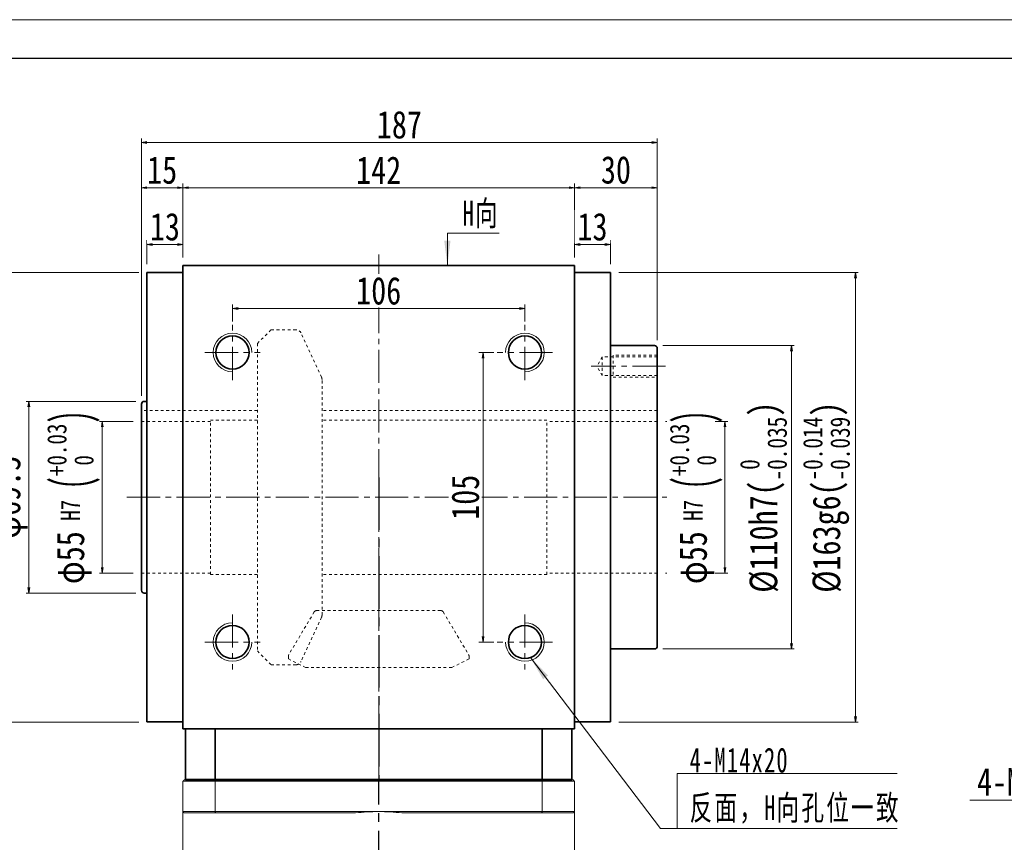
# Model space of a CAD drawing. Header units: millimetres. Extents: x -11 to 1185, y -54 to 779.
# Tile 4 of 9: x 177 to 533, y 481 to 779. Entities that reach past the tile are written whole.
import ezdxf

# ---------------------------------------------------------------- set-up
doc = ezdxf.new("R2010")
doc.units = ezdxf.units.MM
for name, pattern in [('CENTER2', [28.575, 19.05, -3.175, 3.175, -3.175]), ('点画线', [18, 12, -2, 2, -2]), ('虚线', [2, 1, -1])]:
    doc.linetypes.add(name, pattern=pattern)
doc.layers.add('3中心线层', color=1, linetype='CENTER2')
for name, color, linetype, lineweight in [('EB0', 7, 'Continuous', 35), ('中心线层', 1, '点画线', 18), ('图框_外框线', 7, 'Continuous', 18), ('尺寸线层', 3, 'Continuous', 18), ('粗实线', 7, 'Continuous', 40), ('粗实线层', 7, 'Continuous', 35), ('虚线层', 6, '虚线', 18)]:
    doc.layers.add(name, color=color, linetype=linetype, lineweight=lineweight)
doc.styles.add('宋体', font='SimSun.ttf', dxfattribs={"width": 0.8})
doc.styles.add('标准', font='SimSun.ttf', dxfattribs={"width": 0.667})
doc.dimstyles.new('A水平标注$0', dxfattribs={"dimtxt": 3.5, "dimasz": 2, "dimexe": 1.5, "dimexo": 3, "dimgap": 1.1, "dimtad": 1, "dimtoh": 1, "dimdec": 4, "dimdsep": 46, "dimtxsty": '宋体', "dimblk": 'OPEN', "dimcen": 3, "dimclrd": 3, "dimclre": 3, "dimclrt": 6, "dimadec": 0, "dimazin": 0, "dimtm": 1e-09, "dimtfac": 1, "dimtdec": 4, "dimtix": 1, "dimtmove": 0, "dimatfit": 3, "dimldrblk": 'OPEN', "dimfxl": 0, "dimlwd": 13, "dimlwe": 13, "dimarcsym": 0})
doc.dimstyles.new('D直径标注φ25', dxfattribs={"dimtxt": 3.5, "dimasz": 2, "dimexe": 1, "dimexo": 3, "dimtad": 1, "dimtoh": 1, "dimdec": 1, "dimdsep": 46, "dimtxsty": '宋体', "dimblk": 'OPEN', "dimcen": 3, "dimclrd": 3, "dimclre": 3, "dimclrt": 130, "dimadec": 0, "dimazin": 0, "dimtm": 1e-09, "dimtfac": 1, "dimtdec": 1, "dimtmove": 0, "dimatfit": 0, "dimldrblk": 'OPEN', "dimfxl": 0, "dimlwd": 13, "dimlwe": 13, "dimarcsym": 0})
doc.dimstyles.new('螺孔(M8-7H)', dxfattribs={"dimtxt": 3.5, "dimasz": 2, "dimexe": 1.25, "dimexo": 3, "dimtad": 1, "dimtoh": 1, "dimdec": 4, "dimdsep": 46, "dimtxsty": '宋体', "dimblk": 'OPEN', "dimcen": 3, "dimclrd": 3, "dimclre": 3, "dimclrt": 2, "dimadec": 0, "dimazin": 0, "dimtm": 1e-09, "dimtfac": 1, "dimtdec": 4, "dimtmove": 0, "dimatfit": 3, "dimldrblk": 'OPEN', "dimfxl": 0, "dimlwd": 9, "dimlwe": 9, "dimarcsym": 0})

# ---------------------------------------------------------------- blocks, each defined once
blk = doc.blocks.new('_Open')
at = {"color": 0, "linetype": 'ByBlock', "lineweight": -2}
for p, q in [((-1, 0.17), (0, 0)), ((-1, -0.17), (0, 0)), ((0, 0), (-1, 0))]:
    blk.add_line(p, q, dxfattribs=at)
blk = doc.blocks.new('*D26')
at = {"layer": 'Defpoints', "color": 0, "transparency": 16777216}
for p in [(377.67, 718.09), (235.67, 689.81), (377.67, 689.81)]:
    blk.add_point(p, dxfattribs=at)
at = {"layer": '尺寸线层', "color": 3, "lineweight": 13, "transparency": 16777216}
for p, q in [((235.67, 692.81), (235.67, 719.59)), ((237.67, 718.09), (375.67, 718.09)), ((377.67, 692.81), (377.67, 719.59))]:
    blk.add_line(p, q, dxfattribs=at)
at = {"layer": '尺寸线层', "color": 3, "lineweight": 13, "transparency": 16777216, "xscale": 2, "yscale": 2, "zscale": 2, "rotation": 180}
blk.add_blockref('_Open', (235.67, 718.09), dxfattribs=at)
at = {"layer": '尺寸线层', "color": 3, "lineweight": 13, "transparency": 16777216, "xscale": 2, "yscale": 2, "zscale": 2}
blk.add_blockref('_Open', (377.67, 718.09), dxfattribs=at)
at = {"layer": '尺寸线层', "color": 6, "transparency": 16777216, "insert": (306.67, 724.45), "char_height": 10, "attachment_point": 5, "style": '宋体', "bg_fill": 3, "box_fill_scale": 1.1, "bg_fill_color": 257, "bg_fill_transparency": 0}
blk.add_mtext('142', dxfattribs=at)
blk = doc.blocks.new('*D27')
at = {"layer": 'Defpoints', "color": 0, "transparency": 16777216}
for p in [(220.67, 734.48), (407.67, 659.81), (220.67, 639.56)]:
    blk.add_point(p, dxfattribs=at)
at = {"layer": '尺寸线层', "color": 3, "lineweight": 13, "transparency": 16777216}
for p, q in [((220.67, 642.56), (220.67, 735.98)), ((407.67, 662.81), (407.67, 735.98)), ((405.67, 734.48), (222.67, 734.48))]:
    blk.add_line(p, q, dxfattribs=at)
at = {"layer": '尺寸线层', "color": 3, "lineweight": 13, "transparency": 16777216, "xscale": 2, "yscale": 2, "zscale": 2, "rotation": 180}
blk.add_blockref('_Open', (220.67, 734.48), dxfattribs=at)
at = {"layer": '尺寸线层', "color": 3, "lineweight": 13, "transparency": 16777216, "xscale": 2, "yscale": 2, "zscale": 2}
blk.add_blockref('_Open', (407.67, 734.48), dxfattribs=at)
at = {"layer": '尺寸线层', "color": 6, "transparency": 16777216, "insert": (314.17, 740.87), "char_height": 10, "attachment_point": 5, "style": '宋体', "bg_fill": 3, "box_fill_scale": 1.1, "bg_fill_color": 257, "bg_fill_transparency": 0}
blk.add_mtext('187', dxfattribs=at)
blk = doc.blocks.new('*D28')
at = {"layer": 'Defpoints', "color": 0, "transparency": 16777216}
for p in [(222.67, 697.5), (235.67, 689.81), (222.67, 687.31)]:
    blk.add_point(p, dxfattribs=at)
at = {"layer": '尺寸线层', "color": 3, "lineweight": 13, "transparency": 16777216}
for p, q in [((222.67, 690.31), (222.67, 699)), ((233.67, 697.5), (224.67, 697.5)), ((235.67, 692.81), (235.67, 699))]:
    blk.add_line(p, q, dxfattribs=at)
at = {"layer": '尺寸线层', "color": 3, "lineweight": 13, "transparency": 16777216, "xscale": 2, "yscale": 2, "zscale": 2, "rotation": 180}
blk.add_blockref('_Open', (222.67, 697.5), dxfattribs=at)
at = {"layer": '尺寸线层', "color": 3, "lineweight": 13, "transparency": 16777216, "xscale": 2, "yscale": 2, "zscale": 2}
blk.add_blockref('_Open', (235.67, 697.5), dxfattribs=at)
at = {"layer": '尺寸线层', "color": 6, "transparency": 16777216, "insert": (229.17, 703.88), "char_height": 10, "attachment_point": 5, "style": '宋体', "bg_fill": 3, "box_fill_scale": 1.1, "bg_fill_color": 257, "bg_fill_transparency": 0}
blk.add_mtext('13', dxfattribs=at)
blk = doc.blocks.new('*D29')
at = {"layer": 'Defpoints', "color": 0, "transparency": 16777216}
for p in [(220.67, 718.09), (235.67, 689.81), (220.67, 639.56)]:
    blk.add_point(p, dxfattribs=at)
at = {"layer": '尺寸线层', "color": 3, "lineweight": 13, "transparency": 16777216}
for p, q in [((220.67, 642.56), (220.67, 719.59)), ((233.67, 718.09), (222.67, 718.09)), ((235.67, 692.81), (235.67, 719.59))]:
    blk.add_line(p, q, dxfattribs=at)
at = {"layer": '尺寸线层', "color": 3, "lineweight": 13, "transparency": 16777216, "xscale": 2, "yscale": 2, "zscale": 2, "rotation": 180}
blk.add_blockref('_Open', (220.67, 718.09), dxfattribs=at)
at = {"layer": '尺寸线层', "color": 3, "lineweight": 13, "transparency": 16777216, "xscale": 2, "yscale": 2, "zscale": 2}
blk.add_blockref('_Open', (235.67, 718.09), dxfattribs=at)
at = {"layer": '尺寸线层', "color": 6, "transparency": 16777216, "insert": (228.17, 724.45), "char_height": 10, "attachment_point": 5, "style": '宋体', "bg_fill": 3, "box_fill_scale": 1.1, "bg_fill_color": 257, "bg_fill_transparency": 0}
blk.add_mtext('15', dxfattribs=at)
blk = doc.blocks.new('*D30')
at = {"layer": 'Defpoints', "color": 0, "transparency": 16777216}
for p in [(407.67, 718.09), (377.67, 689.81), (407.67, 659.81)]:
    blk.add_point(p, dxfattribs=at)
at = {"layer": '尺寸线层', "color": 3, "lineweight": 13, "transparency": 16777216}
for p, q in [((377.67, 692.81), (377.67, 719.59)), ((379.67, 718.09), (405.67, 718.09)), ((407.67, 662.81), (407.67, 719.59))]:
    blk.add_line(p, q, dxfattribs=at)
at = {"layer": '尺寸线层', "color": 3, "lineweight": 13, "transparency": 16777216, "xscale": 2, "yscale": 2, "zscale": 2}
for p, rotation in [((377.67, 718.09), 179.9999999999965), ((407.67, 718.09), 359.9999999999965)]:
    blk.add_blockref('_Open', p, dxfattribs=dict(at, rotation=rotation))
at = {"layer": '尺寸线层', "color": 6, "transparency": 16777216, "insert": (392.67, 724.48), "char_height": 10, "attachment_point": 5, "style": '宋体', "bg_fill": 3, "box_fill_scale": 1.1, "bg_fill_color": 257, "bg_fill_transparency": 0}
blk.add_mtext('30', dxfattribs=at)
blk = doc.blocks.new('*D31')
at = {"layer": 'Defpoints', "color": 0, "transparency": 16777216}
for p in [(377.67, 697.5), (377.67, 689.81), (390.67, 687.31)]:
    blk.add_point(p, dxfattribs=at)
at = {"layer": '尺寸线层', "color": 3, "lineweight": 13, "transparency": 16777216}
for p, q in [((377.67, 692.81), (377.67, 699)), ((388.67, 697.5), (379.67, 697.5)), ((390.67, 690.31), (390.67, 699))]:
    blk.add_line(p, q, dxfattribs=at)
at = {"layer": '尺寸线层', "color": 3, "lineweight": 13, "transparency": 16777216, "xscale": 2, "yscale": 2, "zscale": 2, "rotation": 180}
blk.add_blockref('_Open', (377.67, 697.5), dxfattribs=at)
at = {"layer": '尺寸线层', "color": 3, "lineweight": 13, "transparency": 16777216, "xscale": 2, "yscale": 2, "zscale": 2}
blk.add_blockref('_Open', (390.67, 697.5), dxfattribs=at)
at = {"layer": '尺寸线层', "color": 6, "transparency": 16777216, "insert": (384.17, 703.88), "char_height": 10, "attachment_point": 5, "style": '宋体', "bg_fill": 3, "box_fill_scale": 1.1, "bg_fill_color": 257, "bg_fill_transparency": 0}
blk.add_mtext('13', dxfattribs=at)
blk = doc.blocks.new('*D32')
at = {"layer": 'Defpoints', "color": 0, "transparency": 16777216}
for p in [(359.67, 674.26), (253.67, 666.56), (359.67, 666.56)]:
    blk.add_point(p, dxfattribs=at)
at = {"layer": '尺寸线层', "color": 3, "lineweight": 13, "transparency": 16777216}
for p, q in [((253.67, 669.56), (253.67, 675.76)), ((359.67, 669.56), (359.67, 675.76)), ((255.67, 674.26), (357.67, 674.26))]:
    blk.add_line(p, q, dxfattribs=at)
at = {"layer": '尺寸线层', "color": 3, "lineweight": 13, "transparency": 16777216, "xscale": 2, "yscale": 2, "zscale": 2, "rotation": 180}
blk.add_blockref('_Open', (253.67, 674.26), dxfattribs=at)
at = {"layer": '尺寸线层', "color": 3, "lineweight": 13, "transparency": 16777216, "xscale": 2, "yscale": 2, "zscale": 2}
blk.add_blockref('_Open', (359.67, 674.26), dxfattribs=at)
at = {"layer": '尺寸线层', "color": 6, "transparency": 16777216, "insert": (306.67, 680.64), "char_height": 10, "attachment_point": 5, "style": '宋体', "bg_fill": 3, "box_fill_scale": 1.1, "bg_fill_color": 257, "bg_fill_transparency": 0}
blk.add_mtext('106', dxfattribs=at)
blk = doc.blocks.new('*D33')
at = {"layer": 'Defpoints', "color": 0, "transparency": 16777216}
for p in [(351.42, 658.31), (344.49, 553.31), (351.42, 553.31)]:
    blk.add_point(p, dxfattribs=at)
at = {"layer": '尺寸线层', "color": 3, "lineweight": 13, "transparency": 16777216}
for p, q in [((348.42, 658.31), (342.99, 658.31)), ((344.49, 656.31), (344.49, 555.31)), ((348.42, 553.31), (342.99, 553.31))]:
    blk.add_line(p, q, dxfattribs=at)
at = {"layer": '尺寸线层', "color": 3, "lineweight": 13, "transparency": 16777216, "xscale": 2, "yscale": 2, "zscale": 2}
for p, rotation in [((344.49, 658.31), 90), ((344.49, 553.31), 270)]:
    blk.add_blockref('_Open', p, dxfattribs=dict(at, rotation=rotation))
at = {"layer": '尺寸线层', "color": 6, "transparency": 16777216, "insert": (338.1, 605.81), "char_height": 10, "attachment_point": 5, "rotation": 90, "style": '宋体', "bg_fill": 3, "box_fill_scale": 1.1, "bg_fill_color": 257, "bg_fill_transparency": 0}
blk.add_mtext('105', dxfattribs=at)
blk = doc.blocks.new('*X5')
at = {"layer": '尺寸线层', "linetype": 'Continuous'}
blk.add_hatch(color=0, dxfattribs=at).paths.add_polyline_path([(-53.18, 62.04), (-46.84, 55.55), (-48.63, 54.19)], flags=0)
at = {"layer": '尺寸线层', "color": 0, "linetype": 'Continuous'}
blk.add_line((-53.18, 62.04), (-6.11, 0), dxfattribs=at)
at = {"layer": '尺寸线层', "color": 0}
for p, q in [((0, 20.01), (79.78, 20.01)), ((0, 0), (0, 20.01)), ((-6.11, 0), (0, 0)), ((0, 0), (79.78, 0))]:
    blk.add_line(p, q, dxfattribs=at)
at = {"layer": '尺寸线层', "color": 0, "insert": (4.5, 1.8), "char_height": 9, "width": 150.5686, "attachment_point": 7, "line_spacing_factor": 1.15057, "style": '标准'}
blk.add_mtext('\\T1.1;4-M14x20\\P反面，H向孔位一致', dxfattribs=at)
blk = doc.blocks.new('*X6')
at = {"layer": '尺寸线层', "linetype": 'Continuous'}
blk.add_hatch(color=0, dxfattribs=at).paths.add_polyline_path([(-1.02, -11.73), (-2.14, -2.73), (0.11, -2.73)], flags=0)
at = {"layer": '尺寸线层', "color": 0, "linetype": 'Continuous'}
blk.add_line((-1.02, -11.73), (-1.02, 0), dxfattribs=at)
at = {"layer": '尺寸线层', "color": 0}
for p, q in [((-1.02, 0), (0, 0)), ((0, 0), (17.75, 0)), ((0, 0), (0, 0))]:
    blk.add_line(p, q, dxfattribs=at)
at = {"layer": '尺寸线层', "color": 0, "insert": (4.5, 1.8), "char_height": 9, "width": 26.5093, "attachment_point": 7, "line_spacing_factor": 1.15057, "style": '标准'}
blk.add_mtext('\\T1.1;H向', dxfattribs=at)
blk = doc.blocks.new('*D34')
at = {"layer": 'Defpoints', "color": 0, "transparency": 16777216}
for p in [(406.67, 660.81), (406.67, 550.81), (456.33, 550.81)]:
    blk.add_point(p, dxfattribs=at)
at = {"layer": '尺寸线层', "color": 3, "lineweight": 13, "transparency": 16777216}
for p, q in [((409.67, 660.81), (457.33, 660.81)), ((456.33, 658.81), (456.33, 552.81)), ((409.67, 550.81), (457.33, 550.81))]:
    blk.add_line(p, q, dxfattribs=at)
at = {"layer": '尺寸线层', "color": 3, "lineweight": 13, "transparency": 16777216, "xscale": 2, "yscale": 2, "zscale": 2}
for p, rotation in [((456.33, 660.81), 90), ((456.33, 550.81), 270)]:
    blk.add_blockref('_Open', p, dxfattribs=dict(at, rotation=rotation))
at = {"layer": '尺寸线层', "color": 130, "transparency": 16777216, "insert": (446.13, 605.81), "char_height": 10, "attachment_point": 5, "rotation": 90, "style": '宋体', "bg_fill": 3, "box_fill_scale": 1.1, "bg_fill_color": 257, "bg_fill_transparency": 0}
blk.add_mtext('{\\A1;\\A1;%%C110h7({\\H0.707107x;\\S 0^ -0.035;})}', dxfattribs=at)
blk = doc.blocks.new('*D9')
at = {"layer": 'Defpoints', "color": 0, "transparency": 16777216}
for p in [(390.67, 687.31), (390.67, 524.31), (479.5, 524.31)]:
    blk.add_point(p, dxfattribs=at)
at = {"layer": '尺寸线层', "color": 3, "lineweight": 13, "transparency": 16777216}
for p, q in [((393.67, 687.31), (480.5, 687.31)), ((479.5, 685.31), (479.5, 526.31)), ((393.67, 524.31), (480.5, 524.31))]:
    blk.add_line(p, q, dxfattribs=at)
at = {"layer": '尺寸线层', "color": 3, "lineweight": 13, "transparency": 16777216, "xscale": 2, "yscale": 2, "zscale": 2}
for p, rotation in [((479.5, 687.31), 90), ((479.5, 524.31), 270)]:
    blk.add_blockref('_Open', p, dxfattribs=dict(at, rotation=rotation))
at = {"layer": '尺寸线层', "color": 130, "transparency": 16777216, "insert": (468.96, 605.81), "char_height": 10, "attachment_point": 5, "rotation": 90, "style": '宋体', "bg_fill": 3, "box_fill_scale": 1.1, "bg_fill_color": 257, "bg_fill_transparency": 0}
blk.add_mtext('{\\A1;\\A1;%%C163g6({\\H0.707107x;\\S-0.014^ -0.039;})}', dxfattribs=at)
blk = doc.blocks.new('*D10')
at = {"layer": 'Defpoints', "color": 0, "transparency": 16777216}
for p in [(221.67, 640.56), (179.84, 571.06), (221.67, 571.06)]:
    blk.add_point(p, dxfattribs=at)
at = {"layer": '尺寸线层', "color": 3, "lineweight": 13, "transparency": 16777216}
for p, q in [((218.67, 640.56), (178.84, 640.56)), ((179.84, 638.56), (179.84, 573.06)), ((218.67, 571.06), (178.84, 571.06))]:
    blk.add_line(p, q, dxfattribs=at)
at = {"layer": '尺寸线层', "color": 3, "lineweight": 13, "transparency": 16777216, "xscale": 2, "yscale": 2, "zscale": 2}
for p, rotation in [((179.84, 640.56), 90), ((179.84, 571.06), 270)]:
    blk.add_blockref('_Open', p, dxfattribs=dict(at, rotation=rotation))
at = {"layer": '尺寸线层', "color": 130, "transparency": 16777216, "insert": (173.11, 605.81), "char_height": 10, "attachment_point": 5, "rotation": 90, "style": '宋体', "bg_fill": 3, "box_fill_scale": 1.1, "bg_fill_color": 257, "bg_fill_transparency": 0}
blk.add_mtext('φ69.5', dxfattribs=at)
blk = doc.blocks.new('*D11')
at = {"layer": 'Defpoints', "color": 0, "transparency": 16777216}
for p in [(164.02, 687.31), (222.67, 687.31), (222.67, 524.31)]:
    blk.add_point(p, dxfattribs=at)
at = {"layer": '尺寸线层', "color": 3, "lineweight": 13, "transparency": 16777216}
for p, q in [((219.67, 687.31), (163.02, 687.31)), ((164.02, 526.31), (164.02, 685.31)), ((219.67, 524.31), (163.02, 524.31))]:
    blk.add_line(p, q, dxfattribs=at)
at = {"layer": '尺寸线层', "color": 3, "lineweight": 13, "transparency": 16777216, "xscale": 2, "yscale": 2, "zscale": 2}
for p, rotation in [((164.02, 687.31), 90), ((164.02, 524.31), 270)]:
    blk.add_blockref('_Open', p, dxfattribs=dict(at, rotation=rotation))
at = {"layer": '尺寸线层', "color": 130, "transparency": 16777216, "insert": (153.48, 605.81), "char_height": 10, "attachment_point": 5, "rotation": 90, "style": '宋体', "bg_fill": 3, "box_fill_scale": 1.1, "bg_fill_color": 257, "bg_fill_transparency": 0}
blk.add_mtext('{\\A1;\\A1;%%C163g6({\\H0.707107x;\\S-0.014^ -0.039;})}', dxfattribs=at)
blk = doc.blocks.new('*D36')
at = {"color": 3, "lineweight": 9, "transparency": 16777216}
for p, q in [((614.65, 542.57), (606.44, 533.82)), ((616.02, 544.03), (617.38, 545.49)), ((570.96, 495.96), (605.08, 532.36)), ((520.99, 495.96), (570.96, 495.96))]:
    blk.add_line(p, q, dxfattribs=at)
at = {"layer": 'Defpoints', "color": 0, "transparency": 16777216}
for p in [(614.65, 542.57), (606.44, 533.82)]:
    blk.add_point(p, dxfattribs=at)
at = {"color": 3, "lineweight": 9, "transparency": 16777216, "xscale": 2, "yscale": 2, "zscale": 2}
for p, rotation in [((614.65, 542.57), 226.856888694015), ((606.44, 533.82), 46.85688869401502)]:
    blk.add_blockref('_Open', p, dxfattribs=dict(at, rotation=rotation))
at = {"color": 2, "transparency": 16777216, "insert": (545.22, 502.56), "char_height": 10, "attachment_point": 5, "style": '宋体', "bg_fill": 3, "box_fill_scale": 1.1, "bg_fill_color": 257, "bg_fill_transparency": 0}
blk.add_mtext('4-M12{\\famgdt|b0|i0|c0|p0;x}{20}', dxfattribs=at)
blk = doc.blocks.new('*D37')
at = {"color": 3, "lineweight": 13, "transparency": 16777216}
for p, q in [((217.67, 633.31), (205.48, 633.31)), ((206.48, 580.31), (206.48, 631.31)), ((217.67, 578.31), (205.48, 578.31))]:
    blk.add_line(p, q, dxfattribs=at)
at = {"layer": 'Defpoints', "color": 0, "transparency": 16777216}
for p in [(220.67, 633.31), (220.67, 578.31)]:
    blk.add_point(p, dxfattribs=at)
at = {"color": 3, "lineweight": 13, "transparency": 16777216, "xscale": 2, "yscale": 2, "zscale": 2}
for p, rotation in [((206.48, 633.31), 90), ((206.48, 578.31), 270)]:
    blk.add_blockref('_Open', p, dxfattribs=dict(at, rotation=rotation))
at = {"color": 130, "transparency": 16777216, "insert": (196.06, 605.81), "char_height": 10, "attachment_point": 5, "rotation": 90, "style": '宋体', "bg_fill": 3, "box_fill_scale": 1.1, "bg_fill_color": 257, "bg_fill_transparency": 0}
blk.add_mtext('{\\A1;φ55{}{{\\H0.7x;\\C2; H7 {\\H2x;\\W0.5;(}\\S+0.03^  0;{\\H2x;\\W0.5;)}}}}', dxfattribs=at)
at = {"layer": 'Defpoints', "color": 0, "transparency": 16777216}
blk.add_point((206.48, 633.31), dxfattribs=at)
blk = doc.blocks.new('*D38')
at = {"color": 3, "lineweight": 13, "transparency": 16777216}
for p, q in [((410.67, 633.31), (433.2, 633.31)), ((432.2, 580.31), (432.2, 631.31)), ((410.67, 578.31), (433.2, 578.31))]:
    blk.add_line(p, q, dxfattribs=at)
at = {"layer": 'Defpoints', "color": 0, "transparency": 16777216}
for p in [(407.67, 633.31), (407.67, 578.31)]:
    blk.add_point(p, dxfattribs=at)
at = {"color": 3, "lineweight": 13, "transparency": 16777216, "xscale": 2, "yscale": 2, "zscale": 2}
for p, rotation in [((432.2, 633.31), 90), ((432.2, 578.31), 270)]:
    blk.add_blockref('_Open', p, dxfattribs=dict(at, rotation=rotation))
at = {"color": 130, "transparency": 16777216, "insert": (421.78, 605.81), "char_height": 10, "attachment_point": 5, "rotation": 90, "style": '宋体', "bg_fill": 3, "box_fill_scale": 1.1, "bg_fill_color": 257, "bg_fill_transparency": 0}
blk.add_mtext('{\\A1;φ55{}{{\\H0.7x;\\C2; H7 {\\H2x;\\W0.5;(}\\S+0.03^  0;{\\H2x;\\W0.5;)}}}}', dxfattribs=at)
at = {"layer": 'Defpoints', "color": 0, "transparency": 16777216}
blk.add_point((432.2, 633.31), dxfattribs=at)

msp = doc.modelspace()

# ---------------------------------------------------------------- linework, layer by layer
at = {"color": 7, "linetype": 'Continuous', "lineweight": 15}
for p, q in [((236.17042, 503.31326), (247.56247, 503.31326)), ((247.56247, 503.31326), (365.77838, 503.31326)), ((365.77838, 503.31326), (377.17042, 503.31326)), ((247.38088, 502.81325), (235.67042, 502.81325)), ((235.67042, 491.81326), (235.67042, 502.81325)), ((247.38088, 502.81325), (247.38088, 491.81326)), ((365.95997, 502.81325), (247.38088, 502.81325)), ((377.67043, 502.81325), (365.95997, 502.81325)), ((365.95997, 491.81326), (365.95997, 502.81325)), ((377.67043, 502.81325), (377.67043, 491.81326)), ((235.67042, 491.81326), (247.38088, 491.81326)), ((247.56247, 491.31325), (236.17042, 491.31325)), ((247.38088, 491.81326), (306.67042, 491.81326)), ((298.25912, 491.31325), (247.56247, 491.31325)), ((306.67042, 491.81326), (365.95997, 491.81326)), ((365.77838, 491.31325), (315.08173, 491.31325)), ((377.17042, 491.31325), (365.77838, 491.31325)), ((365.95997, 491.81326), (377.67043, 491.81326))]:
    msp.add_line(p, q, dxfattribs=at)
for start, end in [(90, 96.8037548), (83.1962452, 90)]:
    msp.add_arc((306.67042, 420.81325), 71, start, end, dxfattribs=at)
for points in [[(236.17042, 503.31326), (235.67042, 502.81325)], [(247.38088, 502.81325), (247.56247, 503.31326)], [(365.95997, 502.81325), (365.77838, 503.31326)], [(377.67043, 502.81325), (377.17042, 503.31326)], [(235.67042, 491.81326), (235.67042, 450.31325)], [(235.67042, 491.81326), (236.17042, 491.31325)], [(247.38088, 491.81326), (247.56247, 491.31325)], [(365.95997, 491.81326), (365.77838, 491.31325)], [(377.67043, 491.81326), (377.17042, 491.31325)], [(377.67043, 450.31325), (377.67043, 491.81326)]]:
    msp.add_open_spline(points, degree=1, dxfattribs=at)
at = {"layer": '3中心线层'}
for p in [(306.67042, 613.00138), (306.67042, 322.96763)]:
    msp.add_line(p, (306.67042, 503.31326), dxfattribs=at)
at = {"layer": 'EB0', "linetype": 'Continuous', "lineweight": 35}
msp.add_line((236.67042, 503.31326), (376.67042, 503.31326), dxfattribs=at)
msp.add_line((236.67042, 503.31326), (376.67042, 503.31326), dxfattribs=at)
at = {"layer": '中心线层'}
for p, q in [((306.67042, 503.31326), (306.67042, 693.86738)), ((410.67042, 653.31326), (383.66834, 653.31326)), ((215.39777, 605.81326), (413.45505, 605.81326)), ((253.67042, 563.31326), (253.67042, 543.31326)), ((359.67042, 563.31326), (359.67042, 543.31326)), ((243.67042, 553.31326), (263.67042, 553.31326))]:
    msp.add_line(p, q, dxfattribs=at)
at = {"layer": '图框_外框线', "color": 3}
msp.add_lwpolyline([(-4.65305, -54.34765), (1173.83315, -54.34765), (1173.83315, 779.01045), (-4.65305, 779.01045)], close=True, dxfattribs=at)
at = {"layer": '图框_外框线', "color": 3, "lineweight": 25}
msp.add_lwpolyline([(65.49494, -40.31805), (1159.80355, -40.31805), (1159.80355, 764.98086), (65.49494, 764.98086)], close=True, dxfattribs=at)
at = {"layer": '粗实线', "color": 0, "lineweight": 40}
msp.add_line((376.67042, 503.31326), (236.67042, 503.31326), dxfattribs=at)
at = {"layer": '粗实线层'}
for p, q in [((235.67042, 689.81326), (377.67042, 689.81326)), ((235.67042, 521.81326), (235.67042, 689.81326)), ((377.67042, 521.81326), (377.67042, 689.81326)), ((235.67042, 687.31326), (222.67042, 687.31326)), ((222.67042, 687.31326), (222.67042, 524.31326)), ((377.67042, 687.31326), (390.67042, 687.31326)), ((390.67042, 687.31326), (390.67042, 524.31326)), ((390.67042, 660.81326), (406.67042, 660.81326)), ((407.67042, 551.81326), (407.67042, 659.81326)), ((220.67042, 572.06326), (220.67042, 639.56326)), ((222.67042, 640.56326), (221.67042, 640.56326)), ((222.67042, 571.06326), (221.67042, 571.06326)), ((390.67042, 550.81326), (406.67042, 550.81326)), ((235.67042, 524.31326), (222.67042, 524.31326)), ((235.67042, 521.81326), (377.67042, 521.81326)), ((236.67042, 503.31326), (236.67042, 521.81326)), ((247.38088, 503.31326), (247.38088, 521.81326)), ((365.95997, 503.31326), (365.95997, 521.81326)), ((376.67042, 503.31326), (376.67042, 521.81326)), ((377.67042, 524.31326), (390.67042, 524.31326))]:
    msp.add_line(p, q, dxfattribs=at)
for centre in [(253.67042, 553.31326), (359.67042, 553.31326)]:
    msp.add_circle(centre, 6, dxfattribs=at)
for centre, start, end in [((406.67042, 659.81326), 0, 89.9999998), ((221.67042, 639.56326), 89.9999996, 180), ((221.67042, 572.06326), 180, 269.9999999), ((406.67042, 551.81326), 270, 0)]:
    msp.add_arc(centre, 1, start, end, dxfattribs=at)
at = {"layer": '粗实线层', "lineweight": 18}
msp.add_arc((253.67042, 553.31326), 7, 90, 0, dxfattribs=at)
at = {"layer": '虚线层'}
for p, q in [((262.67042, 661.56326), (267.67042, 666.56326)), ((267.67042, 666.56326), (276.67169, 666.56326)), ((285.93475, 649.34616), (278.48601, 665.40482)), ((262.67042, 661.56326), (262.67042, 550.06326)), ((407.67042, 657.31326), (391.67042, 657.31326)), ((391.67042, 657.31326), (391.67042, 649.31326)), ((387.67042, 656.71326), (385.70743, 653.31326)), ((387.67042, 649.91326), (385.70743, 653.31326)), ((407.67042, 656.71326), (387.67042, 656.71326)), ((387.67042, 656.71326), (387.67042, 649.91326)), ((407.67042, 649.91326), (387.67042, 649.91326)), ((286.12042, 563.12193), (286.12042, 648.50459)), ((391.67042, 649.31326), (407.67042, 649.31326)), ((245.67042, 633.31326), (220.67042, 633.31326)), ((245.67042, 577.81326), (245.67042, 633.81326)), ((262.67042, 633.81326), (245.67042, 633.81326)), ((367.67042, 577.81326), (367.67042, 633.81326)), ((407.67042, 633.31326), (367.67042, 633.31326)), ((245.67042, 578.31326), (220.67042, 578.31326)), ((407.67042, 578.31326), (367.67042, 578.31326)), ((262.67042, 577.81326), (245.67042, 577.81326)), ((283.28023, 564.2238), (274.06057, 548.69613)), ((284.14008, 564.71326), (329.20076, 564.71326)), ((330.06062, 564.2238), (339.28027, 548.69613)), ((285.93475, 562.28036), (278.48601, 546.22169)), ((262.67042, 550.06326), (267.67042, 545.06326)), ((273.92042, 547.19325), (273.92042, 548.18558)), ((273.92042, 547.19325), (280.17042, 544.06812)), ((339.42042, 547.19325), (333.17042, 544.06812)), ((339.42042, 548.18558), (339.42042, 547.19325)), ((267.67042, 545.06326), (276.67169, 545.06326)), ((280.17042, 544.06812), (333.17042, 544.06812))]:
    msp.add_line(p, q, dxfattribs=at)
for centre, radius, start, end in [((276.67169, 664.56326), 2, 24.884, 90), ((284.12042, 648.50459), 2, 0, 24.884), ((284.14008, 563.71326), 1, 90, 149.3), ((329.20076, 563.71326), 1, 30.7, 90), ((284.12042, 563.12193), 2, 335.116, 0), ((274.92042, 548.18558), 1, 149.3, 180), ((276.67169, 547.06326), 2, 270, 335.116), ((338.42042, 548.18558), 1, 0, 30.7)]:
    msp.add_arc(centre, radius, start, end, dxfattribs=at)

# ---------------------------------------------------------------- block references
at = {"layer": '尺寸线层'}
msp.add_blockref('*X5', (414.88802, 485.63165), dxfattribs=at)

# ---------------------------------------------------------------- next in the draw order: dimensions: what is measured, and where the dimension line sits
dim = msp.add_diameter_dim_2p(p1=(614.64883, 542.57282), p2=(606.44295, 533.81705), text='4-M<>{\\famgdt|b0|i0|c0|p0;x}{20}', dimstyle='螺孔(M8-7H)', override={"dimtxt": 10, "dimgap": 1.5, "dimtad": 1, "dimtih": 0, "dimtoh": 1, "dimdec": 4, "dimlfac": 1, "dimpost": '<>', "dimcen": 0, "dimse1": 0, "dimse2": 0, "dimsd1": 0, "dimsd2": 0, "dimtix": 0, "dimtofl": 1, "dimatfit": 3, "dimtvp": 0.1})
dim.commit()
dim.dimension.update_dxf_attribs({"geometry": '*D36', "text_midpoint": (545.22492, 495.95903), "dimtype": 163})
dim = msp.add_linear_dim(base=(377.67042, 718.09053), p1=(235.67042, 689.81326), p2=(377.67042, 689.81326), dimstyle='A水平标注$0', override={"dimtxt": 10, "dimgap": 1.5, "dimblk": 'Open', "dimtfill": 1, "dimtfillclr": 256}, dxfattribs=at)
dim.commit()
dim.dimension.update_dxf_attribs({"geometry": '*D26', "text_midpoint": (306.67042, 724.45087)})

# ---------------------------------------------------------------- next in the draw order: dimensions: what is measured, and where the dimension line sits
dim = msp.add_linear_dim(base=(220.67042, 734.47792), p1=(407.67042, 659.81326), p2=(220.67042, 639.56326), dimstyle='A水平标注$0', override={"dimtxt": 10, "dimgap": 1.5, "dimblk": 'Open', "dimtfill": 1, "dimtfillclr": 256}, dxfattribs=at)
dim.commit()
dim.dimension.update_dxf_attribs({"geometry": '*D27', "text_midpoint": (314.17042, 740.86619)})

# ---------------------------------------------------------------- next in the draw order: linework, layer by layer
at = {"layer": '中心线层'}
msp.add_line((243.67042, 658.31326), (263.67042, 658.31326), dxfattribs=at)
at = {"layer": '粗实线层'}
for centre in [(253.67042, 658.31326), (359.67042, 658.31326)]:
    msp.add_circle(centre, 6, dxfattribs=at)

# ---------------------------------------------------------------- next in the draw order: block references
at = {"layer": '尺寸线层'}
msp.add_blockref('*X6', (332.58029, 701.54603), dxfattribs=at)

# ---------------------------------------------------------------- next in the draw order: dimensions: what is measured, and where the dimension line sits
for base, p1, p2, picture, middle in [((407.67042, 718.09053), (377.67042, 689.81326), (407.67042, 659.81326), '*D30', (392.67042, 724.4788)), ((222.67042, 697.49636), (235.67042, 689.81326), (222.67042, 687.31326), '*D28', (229.17042, 703.88463)), ((359.67042, 674.25529), (253.67042, 666.56326), (359.67042, 666.56326), '*D32', (306.67042, 680.64356))]:
    dim = msp.add_linear_dim(base=base, p1=p1, p2=p2, dimstyle='A水平标注$0', override={"dimtxt": 10, "dimgap": 1.5, "dimblk": 'Open', "dimtfill": 1, "dimtfillclr": 256}, dxfattribs=at)
    dim.commit()
    dim.dimension.update_dxf_attribs({"geometry": picture, "text_midpoint": middle})
dim = msp.add_linear_dim(base=(344.48817, 553.31326), p1=(351.42042, 658.31326), p2=(351.42042, 553.31326), angle=270, dimstyle='A水平标注$0', override={"dimtxt": 10, "dimgap": 1.5, "dimblk": 'Open', "dimtfill": 1, "dimtfillclr": 256}, dxfattribs=at)
dim.commit()
dim.dimension.update_dxf_attribs({"geometry": '*D33', "text_midpoint": (338.0999, 605.81326)})

# ---------------------------------------------------------------- next in the draw order: linework, layer by layer
at = {"layer": '中心线层'}
for p, q in [((253.67042, 648.31326), (253.67042, 668.31326)), ((359.67042, 648.31326), (359.67042, 668.31326)), ((369.67042, 658.31326), (349.67042, 658.31326)), ((369.67042, 553.31326), (349.67042, 553.31326))]:
    msp.add_line(p, q, dxfattribs=at)
at = {"layer": '粗实线层', "lineweight": 18}
for centre, start, end in [((253.67042, 658.31326), 0, 270), ((359.67042, 658.31326), 270, 180), ((359.67042, 553.31326), 180, 90)]:
    msp.add_arc(centre, 7, start, end, dxfattribs=at)
at = {"layer": '虚线层'}
for p, q in [((367.67042, 633.81326), (286.12042, 633.81326)), ((367.67042, 577.81326), (286.12042, 577.81326))]:
    msp.add_line(p, q, dxfattribs=at)

# ---------------------------------------------------------------- next in the draw order: dimensions: what is measured, and where the dimension line sits
at = {"layer": '尺寸线层'}
for base, p1, p2, picture, middle in [((220.67042, 718.09053), (235.67042, 689.81326), (220.67042, 639.56326), '*D29', (228.17042, 724.45087)), ((377.67042, 697.49636), (390.67042, 687.31326), (377.67042, 689.81326), '*D31', (384.17042, 703.88463))]:
    dim = msp.add_linear_dim(base=base, p1=p1, p2=p2, dimstyle='A水平标注$0', override={"dimtxt": 10, "dimgap": 1.5, "dimblk": 'Open', "dimtfill": 1, "dimtfillclr": 256}, dxfattribs=at)
    dim.commit()
    dim.dimension.update_dxf_attribs({"geometry": picture, "text_midpoint": middle})
dim = msp.add_linear_dim(base=(456.33411, 550.81326), p1=(406.67042, 660.81326), p2=(406.67042, 550.81326), angle=270, text='{\\A1;\\A1;%%C110h7({\\H0.707107x;\\S 0^ -0.035;})}', dimstyle='D直径标注φ25', override={"dimtxt": 10, "dimgap": 1.5, "dimpost": 'φ<>', "dimtp": 0, "dimtm": 0.035, "dimtdec": 3, "dimtzin": 8}, dxfattribs=at)
dim.commit()
dim.dimension.update_dxf_attribs({"geometry": '*D34', "text_midpoint": (446.12801, 605.81326)})

# ---------------------------------------------------------------- next in the draw order: dimensions: what is measured, and where the dimension line sits
dim = msp.add_linear_dim(base=(479.49674, 524.31326), p1=(390.67042, 687.31326), p2=(390.67042, 524.31326), angle=270, text='{\\A1;\\A1;%%C163g6({\\H0.707107x;\\S-0.014^ -0.039;})}', dimstyle='D直径标注φ25', override={"dimtxt": 10, "dimgap": 1.5, "dimpost": 'φ<>', "dimtp": -0.014, "dimtm": 0.039, "dimtdec": 3, "dimtzin": 8}, dxfattribs=at)
dim.commit()
dim.dimension.update_dxf_attribs({"geometry": '*D9', "text_midpoint": (468.95545, 605.81326)})
dim = msp.add_linear_dim(base=(179.83726, 571.06326), p1=(221.67042, 640.56326), p2=(221.67042, 571.06326), angle=270, dimstyle='D直径标注φ25', override={"dimtxt": 10, "dimgap": 1.5, "dimpost": 'φ<>'}, dxfattribs=at)
dim.commit()
dim.dimension.update_dxf_attribs({"geometry": '*D10', "text_midpoint": (173.1138, 605.81326)})

# ---------------------------------------------------------------- next in the draw order: linework, layer by layer
at = {"layer": '虚线层'}
msp.add_line((407.67042, 637.31326), (286.12042, 637.31326), dxfattribs=at)

# ---------------------------------------------------------------- next in the draw order: dimensions: what is measured, and where the dimension line sits
at = {"layer": '尺寸线层'}
dim = msp.add_linear_dim(base=(164.02344, 687.31326), p1=(222.67042, 524.31326), p2=(222.67042, 687.31326), angle=90, text='{\\A1;\\A1;%%C163g6({\\H0.707107x;\\S-0.014^ -0.039;})}', dimstyle='D直径标注φ25', override={"dimtxt": 10, "dimgap": 1.5, "dimpost": 'φ<>', "dimtp": -0.014, "dimtm": 0.039, "dimtdec": 3, "dimtzin": 8}, dxfattribs=at)
dim.commit()
dim.dimension.update_dxf_attribs({"geometry": '*D11', "text_midpoint": (153.48216, 605.81326)})

# ---------------------------------------------------------------- next in the draw order: linework, layer by layer
at = {"layer": '虚线层'}
msp.add_line((262.67042, 637.31326), (220.67042, 637.31326), dxfattribs=at)

# ---------------------------------------------------------------- next in the draw order: dimensions: what is measured, and where the dimension line sits
dim = msp.add_linear_dim(base=(432.20014, 633.31326), p1=(407.67042, 578.31326), p2=(407.67042, 633.31326), angle=90, text='{\\A1;φ<>{}{{\\H0.7x;\\C2; H7 {\\H2x;\\W0.5;(}\\S+0.03^  0;{\\H2x;\\W0.5;)}}}}', dimstyle='D直径标注φ25', override={"dimtxt": 10, "dimgap": 1, "dimtad": 1, "dimjust": 0, "dimdec": 1, "dimlfac": 1, "dimpost": '<>', "dimse1": 0, "dimse2": 0, "dimsd1": 0, "dimsd2": 0, "dimtol": 0, "dimlim": 0, "dimtp": 0.03, "dimtm": 0, "dimtdec": 5, "dimtofl": 1, "dimtvp": 0.1})
dim.commit()
dim.dimension.update_dxf_attribs({"geometry": '*D38', "text_midpoint": (432.20014, 605.81326), "dimtype": 160})

# ---------------------------------------------------------------- next in the draw order: dimensions: what is measured, and where the dimension line sits
dim = msp.add_linear_dim(base=(206.48374, 633.31326), p1=(220.67042, 578.31326), p2=(220.67042, 633.31326), angle=90, text='{\\A1;φ<>{}{{\\H0.7x;\\C2; H7 {\\H2x;\\W0.5;(}\\S+0.03^  0;{\\H2x;\\W0.5;)}}}}', dimstyle='D直径标注φ25', override={"dimtxt": 10, "dimgap": 1, "dimtad": 1, "dimjust": 0, "dimdec": 1, "dimlfac": 1, "dimpost": '<>', "dimse1": 0, "dimse2": 0, "dimsd1": 0, "dimsd2": 0, "dimtol": 0, "dimlim": 0, "dimtp": 0.03, "dimtm": 0, "dimtdec": 5, "dimtofl": 1, "dimtvp": 0.1})
dim.commit()
dim.dimension.update_dxf_attribs({"geometry": '*D37', "text_midpoint": (206.48374, 605.81326), "dimtype": 160})

doc.saveas('drawing.dxf')
